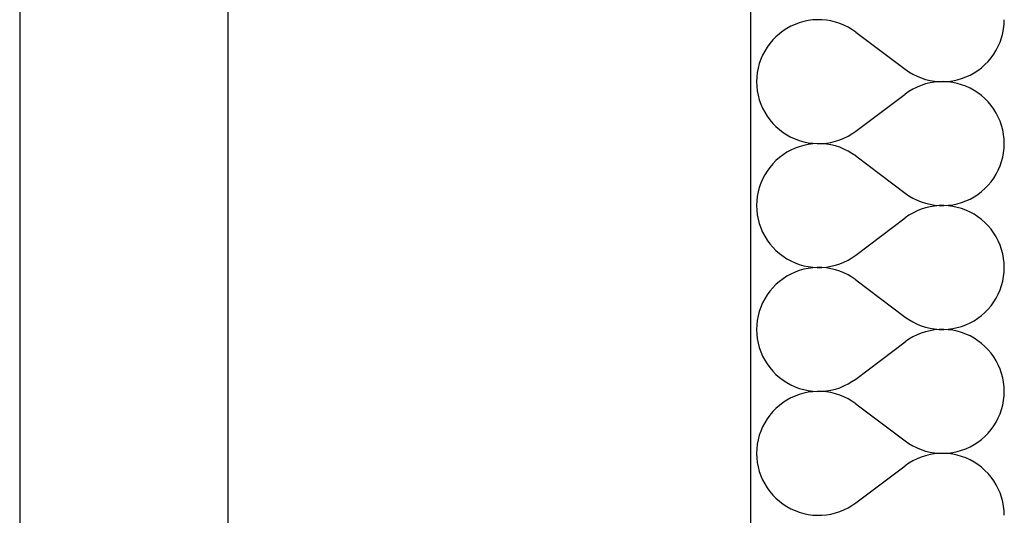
# Model space of a CAD drawing. Extents: x -18402 to 10376, y -5092 to 34139.
# Tile 64 of 78: x 4333 to 4390, y -2629 to -2600. Entities that reach past the tile are written whole.
import ezdxf

# ---------------------------------------------------------------- set-up
doc = ezdxf.new("R2010")
doc.units = 0
doc.linetypes.add('rdc_02$0$Tirets A', pattern=[2.2, 1.1, -1.1])
for name, color, linetype in [('0_XREF', 251, 'Continuous'), ('rdc_02$0$0._Étage_1_02-04 Mur.Construction', 251, 'Continuous'), ('rdc_02$0$0._Étage_1_02-06 Poutre.Construction', 251, 'Continuous'), ('rdc_02$0$0._Étage_1_A-AREA-____-OTLN.Modèle IFC', 251, 'Continuous')]:
    doc.layers.add(name, color=color, linetype=linetype)

# ---------------------------------------------------------------- blocks, each defined once
blk = doc.blocks.new('*X263', base_point=(-8045.97, -58706.23))
at = {"layer": 'rdc_02$0$0._Étage_1_02-04 Mur.Construction', "linetype": 'Continuous', "ltscale": 0.1}
for p, q in [((43783.3, -26000.51), (43780.72, -26001.04)), ((43785.91, -26000.16), (43783.3, -26000.51)), ((43788.54, -26000.01), (43785.91, -26000.16)), ((43791.18, -26000.05), (43788.54, -26000.01)), ((43793.8, -26000.29), (43791.18, -26000.05)), ((43796.4, -26000.72), (43793.8, -26000.29)), ((43798.96, -26001.34), (43796.4, -26000.72)), ((43896.33, -26002.63), (43896.43, -26000)), ((43768.79, -26006.47), (43766.69, -26008.06)), ((43771, -26005.04), (43768.79, -26006.47)), ((43773.31, -26003.77), (43771, -26005.04)), ((43775.71, -26002.68), (43773.31, -26003.77)), ((43778.19, -26001.77), (43775.71, -26002.68)), ((43780.72, -26001.04), (43778.19, -26001.77)), ((43801.47, -26002.14), (43798.96, -26001.34)), ((43803.92, -26003.13), (43801.47, -26002.14)), ((43806.28, -26004.3), (43803.92, -26003.13)), ((43808.55, -26005.64), (43806.28, -26004.3)), ((43810.71, -26007.14), (43808.55, -26005.64)), ((43895.56, -26007.84), (43896.04, -26005.25)), ((43896.04, -26005.25), (43896.33, -26002.63)), ((43762.87, -26011.68), (43761.17, -26013.7)), ((43764.71, -26009.8), (43762.87, -26011.68)), ((43766.69, -26008.06), (43764.71, -26009.8)), ((43810.71, -26007.14), (43839.29, -26028.57)), ((43894.02, -26012.88), (43894.88, -26010.39)), ((43894.88, -26010.39), (43895.56, -26007.84)), ((43759.62, -26015.83), (43758.23, -26018.07)), ((43761.17, -26013.7), (43759.62, -26015.83)), ((43890.38, -26019.88), (43891.77, -26017.64)), ((43891.77, -26017.64), (43892.98, -26015.3)), ((43892.98, -26015.3), (43894.02, -26012.88)), ((43755.98, -26022.83), (43755.12, -26025.32)), ((43757.02, -26020.41), (43755.98, -26022.83)), ((43758.23, -26018.07), (43757.02, -26020.41)), ((43887.13, -26024.03), (43888.83, -26022.02)), ((43888.83, -26022.02), (43890.38, -26019.88)), ((43754.44, -26027.87), (43753.96, -26030.46)), ((43755.12, -26025.32), (43754.44, -26027.87)), ((43839.29, -26028.57), (43841.45, -26030.07)), ((43881.21, -26029.25), (43883.31, -26027.66)), ((43883.31, -26027.66), (43885.29, -26025.91)), ((43885.29, -26025.91), (43887.13, -26024.03)), ((43753.67, -26033.08), (43753.57, -26035.71)), ((43753.96, -26030.46), (43753.67, -26033.08)), ((43841.45, -26030.07), (43843.72, -26031.41)), ((43843.72, -26031.41), (43846.08, -26032.58)), ((43846.08, -26032.58), (43848.53, -26033.57)), ((43848.53, -26033.57), (43851.04, -26034.38)), ((43851.04, -26034.38), (43853.6, -26035)), ((43866.7, -26035.21), (43869.28, -26034.67)), ((43869.28, -26034.67), (43871.81, -26033.95)), ((43871.81, -26033.95), (43874.29, -26033.03)), ((43874.29, -26033.03), (43876.69, -26031.94)), ((43876.69, -26031.94), (43879, -26030.68)), ((43879, -26030.68), (43881.21, -26029.25)), ((43753.57, -26035.71), (43753.67, -26038.35)), ((43753.67, -26038.35), (43753.96, -26040.97)), ((43843.72, -26040.02), (43841.45, -26041.35)), ((43846.08, -26038.85), (43843.72, -26040.02)), ((43848.53, -26037.86), (43846.08, -26038.85)), ((43851.04, -26037.05), (43848.53, -26037.86)), ((43853.6, -26036.43), (43851.04, -26037.05)), ((43853.6, -26035), (43856.2, -26035.43)), ((43856.2, -26036), (43853.6, -26036.43)), ((43856.2, -26035.43), (43858.82, -26035.66)), ((43858.82, -26035.76), (43856.2, -26036)), ((43858.82, -26035.66), (43861.46, -26035.71)), ((43861.46, -26035.72), (43858.82, -26035.76)), ((43861.46, -26035.71), (43864.09, -26035.55)), ((43864.09, -26035.87), (43861.46, -26035.72)), ((43864.09, -26035.55), (43866.7, -26035.21)), ((43866.7, -26036.22), (43864.09, -26035.87)), ((43869.28, -26036.76), (43866.7, -26036.22)), ((43871.81, -26037.48), (43869.28, -26036.76)), ((43874.29, -26038.39), (43871.81, -26037.48)), ((43876.69, -26039.48), (43874.29, -26038.39)), ((43879, -26040.75), (43876.69, -26039.48)), ((43753.96, -26040.97), (43754.44, -26043.56)), ((43754.44, -26043.56), (43755.12, -26046.11)), ((43755.12, -26046.11), (43755.98, -26048.6)), ((43810.71, -26064.29), (43839.29, -26042.86)), ((43841.45, -26041.35), (43839.29, -26042.86)), ((43881.21, -26042.18), (43879, -26040.75)), ((43883.31, -26043.77), (43881.21, -26042.18)), ((43885.29, -26045.51), (43883.31, -26043.77)), ((43887.13, -26047.4), (43885.29, -26045.51)), ((43755.98, -26048.6), (43757.02, -26051.02)), ((43757.02, -26051.02), (43758.23, -26053.36)), ((43888.83, -26049.41), (43887.13, -26047.4)), ((43890.38, -26051.54), (43888.83, -26049.41)), ((43891.77, -26053.79), (43890.38, -26051.54)), ((43758.23, -26053.36), (43759.62, -26055.6)), ((43759.62, -26055.6), (43761.17, -26057.73)), ((43892.98, -26056.12), (43891.77, -26053.79)), ((43894.02, -26058.55), (43892.98, -26056.12)), ((43761.17, -26057.73), (43762.87, -26059.75)), ((43762.87, -26059.75), (43764.71, -26061.63)), ((43764.71, -26061.63), (43766.69, -26063.37)), ((43894.88, -26061.04), (43894.02, -26058.55)), ((43895.56, -26063.58), (43894.88, -26061.04)), ((43766.69, -26063.37), (43768.79, -26064.96)), ((43768.79, -26064.96), (43771, -26066.39)), ((43771, -26066.39), (43773.31, -26067.66)), ((43773.31, -26067.66), (43775.71, -26068.75)), ((43775.71, -26068.75), (43778.19, -26069.66)), ((43801.47, -26069.28), (43803.92, -26068.29)), ((43803.92, -26068.29), (43806.28, -26067.13)), ((43806.28, -26067.13), (43808.55, -26065.79)), ((43808.55, -26065.79), (43810.71, -26064.29)), ((43896.04, -26066.18), (43895.56, -26063.58)), ((43896.33, -26068.79), (43896.04, -26066.18)), ((43896.43, -26071.43), (43896.33, -26068.79)), ((43775.71, -26074.11), (43773.31, -26075.2)), ((43778.19, -26073.2), (43775.71, -26074.11)), ((43778.19, -26069.66), (43780.72, -26070.39)), ((43780.72, -26072.47), (43778.19, -26073.2)), ((43780.72, -26070.39), (43783.3, -26070.92)), ((43783.3, -26071.93), (43780.72, -26072.47)), ((43783.3, -26070.92), (43785.91, -26071.27)), ((43785.91, -26071.59), (43783.3, -26071.93)), ((43785.91, -26071.27), (43788.54, -26071.42)), ((43788.54, -26071.44), (43785.91, -26071.59)), ((43788.54, -26071.42), (43791.18, -26071.38)), ((43791.18, -26071.48), (43788.54, -26071.44)), ((43791.18, -26071.38), (43793.8, -26071.14)), ((43793.8, -26071.72), (43791.18, -26071.48)), ((43793.8, -26071.14), (43796.4, -26070.71)), ((43796.4, -26072.15), (43793.8, -26071.72)), ((43796.4, -26070.71), (43798.96, -26070.09)), ((43798.96, -26072.77), (43796.4, -26072.15)), ((43798.96, -26070.09), (43801.47, -26069.28)), ((43801.47, -26073.57), (43798.96, -26072.77)), ((43803.92, -26074.56), (43801.47, -26073.57)), ((43806.28, -26075.73), (43803.92, -26074.56)), ((43896.04, -26076.68), (43896.33, -26074.06)), ((43896.33, -26074.06), (43896.43, -26071.43)), ((43766.69, -26079.49), (43764.71, -26081.23)), ((43768.79, -26077.9), (43766.69, -26079.49)), ((43771, -26076.46), (43768.79, -26077.9)), ((43773.31, -26075.2), (43771, -26076.46)), ((43808.55, -26077.07), (43806.28, -26075.73)), ((43810.71, -26078.57), (43808.55, -26077.07)), ((43810.71, -26078.57), (43839.29, -26100)), ((43894.88, -26081.82), (43895.56, -26079.27)), ((43895.56, -26079.27), (43896.04, -26076.68)), ((43761.17, -26085.13), (43759.62, -26087.26)), ((43762.87, -26083.11), (43761.17, -26085.13)), ((43764.71, -26081.23), (43762.87, -26083.11)), ((43892.98, -26086.73), (43894.02, -26084.31)), ((43894.02, -26084.31), (43894.88, -26081.82)), ((43758.23, -26089.5), (43757.02, -26091.84)), ((43759.62, -26087.26), (43758.23, -26089.5)), ((43888.83, -26093.45), (43890.38, -26091.31)), ((43890.38, -26091.31), (43891.77, -26089.07)), ((43891.77, -26089.07), (43892.98, -26086.73)), ((43755.12, -26096.75), (43754.44, -26099.3)), ((43755.98, -26094.26), (43755.12, -26096.75)), ((43757.02, -26091.84), (43755.98, -26094.26)), ((43883.31, -26099.08), (43885.29, -26097.34)), ((43885.29, -26097.34), (43887.13, -26095.46)), ((43887.13, -26095.46), (43888.83, -26093.45)), ((43753.96, -26101.89), (43753.67, -26104.51)), ((43754.44, -26099.3), (43753.96, -26101.89)), ((43839.29, -26100), (43841.45, -26101.5)), ((43841.45, -26101.5), (43843.72, -26102.84)), ((43843.72, -26102.84), (43846.08, -26104.01)), ((43876.69, -26103.37), (43879, -26102.11)), ((43879, -26102.11), (43881.21, -26100.68)), ((43881.21, -26100.68), (43883.31, -26099.08)), ((43753.67, -26104.51), (43753.57, -26107.14)), ((43753.57, -26107.14), (43753.67, -26109.78)), ((43846.08, -26104.01), (43848.53, -26105)), ((43848.53, -26105), (43851.04, -26105.81)), ((43851.04, -26108.48), (43848.53, -26109.29)), ((43851.04, -26105.81), (43853.6, -26106.43)), ((43853.6, -26107.86), (43851.04, -26108.48)), ((43853.6, -26106.43), (43856.2, -26106.86)), ((43856.2, -26107.43), (43853.6, -26107.86)), ((43856.2, -26106.86), (43858.82, -26107.09)), ((43858.82, -26107.19), (43856.2, -26107.43)), ((43858.82, -26107.09), (43861.46, -26107.14)), ((43861.46, -26107.15), (43858.82, -26107.19)), ((43861.46, -26107.14), (43864.09, -26106.98)), ((43864.09, -26107.3), (43861.46, -26107.15)), ((43864.09, -26106.98), (43866.7, -26106.64)), ((43866.7, -26107.65), (43864.09, -26107.3)), ((43866.7, -26106.64), (43869.28, -26106.1)), ((43869.28, -26108.19), (43866.7, -26107.65)), ((43869.28, -26106.1), (43871.81, -26105.37)), ((43871.81, -26108.91), (43869.28, -26108.19)), ((43871.81, -26105.37), (43874.29, -26104.46)), ((43874.29, -26104.46), (43876.69, -26103.37)), ((43753.67, -26109.78), (43753.96, -26112.4)), ((43753.96, -26112.4), (43754.44, -26114.99)), ((43810.71, -26135.71), (43839.29, -26114.29)), ((43841.45, -26112.78), (43839.29, -26114.29)), ((43843.72, -26111.44), (43841.45, -26112.78)), ((43846.08, -26110.28), (43843.72, -26111.44)), ((43848.53, -26109.29), (43846.08, -26110.28)), ((43874.29, -26109.82), (43871.81, -26108.91)), ((43876.69, -26110.91), (43874.29, -26109.82)), ((43879, -26112.18), (43876.69, -26110.91)), ((43881.21, -26113.61), (43879, -26112.18)), ((43883.31, -26115.2), (43881.21, -26113.61)), ((43754.44, -26114.99), (43755.12, -26117.53)), ((43755.12, -26117.53), (43755.98, -26120.03)), ((43755.98, -26120.03), (43757.02, -26122.45)), ((43885.29, -26116.94), (43883.31, -26115.2)), ((43887.13, -26118.83), (43885.29, -26116.94)), ((43888.83, -26120.84), (43887.13, -26118.83)), ((43757.02, -26122.45), (43758.23, -26124.79)), ((43758.23, -26124.79), (43759.62, -26127.03)), ((43890.38, -26122.97), (43888.83, -26120.84)), ((43891.77, -26125.21), (43890.38, -26122.97)), ((43892.98, -26127.55), (43891.77, -26125.21)), ((43759.62, -26127.03), (43761.17, -26129.16)), ((43761.17, -26129.16), (43762.87, -26131.17)), ((43762.87, -26131.17), (43764.71, -26133.06)), ((43894.02, -26129.97), (43892.98, -26127.55)), ((43894.88, -26132.47), (43894.02, -26129.97)), ((43764.71, -26133.06), (43766.69, -26134.8)), ((43766.69, -26134.8), (43768.79, -26136.39)), ((43768.79, -26136.39), (43771, -26137.82)), ((43808.55, -26137.22), (43810.71, -26135.71)), ((43895.56, -26135.01), (43894.88, -26132.47)), ((43896.04, -26137.6), (43895.56, -26135.01)), ((43771, -26137.82), (43773.31, -26139.09)), ((43773.31, -26139.09), (43775.71, -26140.18)), ((43775.71, -26140.18), (43778.19, -26141.09)), ((43778.19, -26141.09), (43780.72, -26141.81)), ((43780.72, -26141.81), (43783.3, -26142.35)), ((43783.3, -26142.35), (43785.91, -26142.7)), ((43785.91, -26142.7), (43788.54, -26142.85)), ((43791.18, -26142.81), (43793.8, -26142.57)), ((43793.8, -26142.57), (43796.4, -26142.14)), ((43796.4, -26142.14), (43798.96, -26141.52)), ((43798.96, -26141.52), (43801.47, -26140.71)), ((43801.47, -26140.71), (43803.92, -26139.72)), ((43803.92, -26139.72), (43806.28, -26138.56)), ((43806.28, -26138.56), (43808.55, -26137.22)), ((43896.33, -26140.22), (43896.04, -26137.6)), ((43896.43, -26142.86), (43896.33, -26140.22)), ((43771, -26147.89), (43768.79, -26149.32)), ((43773.31, -26146.63), (43771, -26147.89)), ((43775.71, -26145.54), (43773.31, -26146.63)), ((43778.19, -26144.63), (43775.71, -26145.54)), ((43780.72, -26143.9), (43778.19, -26144.63)), ((43783.3, -26143.36), (43780.72, -26143.9)), ((43785.91, -26143.02), (43783.3, -26143.36)), ((43788.54, -26142.86), (43785.91, -26143.02)), ((43788.54, -26142.85), (43791.18, -26142.81)), ((43791.18, -26142.91), (43788.54, -26142.86)), ((43793.8, -26143.14), (43791.18, -26142.91)), ((43796.4, -26143.57), (43793.8, -26143.14)), ((43798.96, -26144.19), (43796.4, -26143.57)), ((43801.47, -26145), (43798.96, -26144.19)), ((43803.92, -26145.99), (43801.47, -26145)), ((43806.28, -26147.16), (43803.92, -26145.99)), ((43808.55, -26148.5), (43806.28, -26147.16)), ((43895.56, -26150.7), (43896.04, -26148.11)), ((43896.04, -26148.11), (43896.33, -26145.49)), ((43896.33, -26145.49), (43896.43, -26142.86)), ((43764.71, -26152.66), (43762.87, -26154.54)), ((43766.69, -26150.92), (43764.71, -26152.66)), ((43768.79, -26149.32), (43766.69, -26150.92)), ((43810.71, -26150), (43808.55, -26148.5)), ((43810.71, -26150), (43839.29, -26171.43)), ((43894.02, -26155.74), (43894.88, -26153.25)), ((43894.88, -26153.25), (43895.56, -26150.7)), ((43759.62, -26158.69), (43758.23, -26160.93)), ((43761.17, -26156.55), (43759.62, -26158.69)), ((43762.87, -26154.54), (43761.17, -26156.55)), ((43891.77, -26160.5), (43892.98, -26158.16)), ((43892.98, -26158.16), (43894.02, -26155.74)), ((43757.02, -26163.27), (43755.98, -26165.69)), ((43758.23, -26160.93), (43757.02, -26163.27)), ((43887.13, -26166.89), (43888.83, -26164.87)), ((43888.83, -26164.87), (43890.38, -26162.74)), ((43890.38, -26162.74), (43891.77, -26160.5)), ((43754.44, -26170.73), (43753.96, -26173.32)), ((43755.12, -26168.18), (43754.44, -26170.73)), ((43755.98, -26165.69), (43755.12, -26168.18)), ((43881.21, -26172.1), (43883.31, -26170.51)), ((43883.31, -26170.51), (43885.29, -26168.77)), ((43885.29, -26168.77), (43887.13, -26166.89)), ((43753.67, -26175.94), (43753.57, -26178.57)), ((43753.96, -26173.32), (43753.67, -26175.94)), ((43839.29, -26171.43), (43841.45, -26172.93)), ((43841.45, -26172.93), (43843.72, -26174.27)), ((43843.72, -26174.27), (43846.08, -26175.44)), ((43846.08, -26175.44), (43848.53, -26176.43)), ((43848.53, -26176.43), (43851.04, -26177.23)), ((43869.28, -26177.53), (43871.81, -26176.8)), ((43871.81, -26176.8), (43874.29, -26175.89)), ((43874.29, -26175.89), (43876.69, -26174.8)), ((43876.69, -26174.8), (43879, -26173.54)), ((43879, -26173.54), (43881.21, -26172.1)), ((43753.57, -26178.57), (43753.67, -26181.21)), ((43753.67, -26181.21), (43753.96, -26183.82)), ((43846.08, -26181.71), (43843.72, -26182.87)), ((43848.53, -26180.72), (43846.08, -26181.71)), ((43851.04, -26179.91), (43848.53, -26180.72)), ((43851.04, -26177.23), (43853.6, -26177.85)), ((43853.6, -26179.29), (43851.04, -26179.91)), ((43853.6, -26177.85), (43856.2, -26178.28)), ((43856.2, -26178.86), (43853.6, -26179.29)), ((43856.2, -26178.28), (43858.82, -26178.52)), ((43858.82, -26178.62), (43856.2, -26178.86)), ((43858.82, -26178.52), (43861.46, -26178.56)), ((43861.46, -26178.58), (43858.82, -26178.62)), ((43861.46, -26178.56), (43864.09, -26178.41)), ((43864.09, -26178.73), (43861.46, -26178.58)), ((43864.09, -26178.41), (43866.7, -26178.07)), ((43866.7, -26179.08), (43864.09, -26178.73)), ((43866.7, -26178.07), (43869.28, -26177.53)), ((43869.28, -26179.61), (43866.7, -26179.08)), ((43871.81, -26180.34), (43869.28, -26179.61)), ((43874.29, -26181.25), (43871.81, -26180.34)), ((43876.69, -26182.34), (43874.29, -26181.25)), ((43879, -26183.61), (43876.69, -26182.34)), ((43753.96, -26183.82), (43754.44, -26186.42)), ((43754.44, -26186.42), (43755.12, -26188.96)), ((43810.71, -26207.14), (43839.29, -26185.71)), ((43841.45, -26184.21), (43839.29, -26185.71)), ((43843.72, -26182.87), (43841.45, -26184.21)), ((43881.21, -26185.04), (43879, -26183.61)), ((43883.31, -26186.63), (43881.21, -26185.04)), ((43885.29, -26188.37), (43883.31, -26186.63)), ((43755.12, -26188.96), (43755.98, -26191.45)), ((43755.98, -26191.45), (43757.02, -26193.88)), ((43757.02, -26193.88), (43758.23, -26196.21)), ((43887.13, -26190.25), (43885.29, -26188.37)), ((43888.83, -26192.27), (43887.13, -26190.25)), ((43890.38, -26194.4), (43888.83, -26192.27)), ((43758.23, -26196.21), (43759.62, -26198.46)), ((43759.62, -26198.46), (43761.17, -26200.59)), ((43891.77, -26196.64), (43890.38, -26194.4)), ((43892.98, -26198.98), (43891.77, -26196.64)), ((43894.02, -26201.4), (43892.98, -26198.98)), ((43761.17, -26200.59), (43762.87, -26202.6)), ((43762.87, -26202.6), (43764.71, -26204.49)), ((43764.71, -26204.49), (43766.69, -26206.23)), ((43894.88, -26203.89), (43894.02, -26201.4)), ((43895.56, -26206.44), (43894.88, -26203.89)), ((43766.69, -26206.23), (43768.79, -26207.82)), ((43768.79, -26207.82), (43771, -26209.25)), ((43771, -26209.25), (43773.31, -26210.52)), ((43773.31, -26210.52), (43775.71, -26211.61)), ((43803.92, -26211.15), (43806.28, -26209.98)), ((43806.28, -26209.98), (43808.55, -26208.65)), ((43808.55, -26208.65), (43810.71, -26207.14)), ((43896.04, -26209.03), (43895.56, -26206.44)), ((43896.33, -26211.65), (43896.04, -26209.03)), ((43775.71, -26211.61), (43778.19, -26212.52)), ((43778.19, -26216.05), (43775.71, -26216.97)), ((43778.19, -26212.52), (43780.72, -26213.24)), ((43780.72, -26215.33), (43778.19, -26216.05)), ((43780.72, -26213.24), (43783.3, -26213.78)), ((43783.3, -26214.79), (43780.72, -26215.33)), ((43783.3, -26213.78), (43785.91, -26214.13)), ((43785.91, -26214.45), (43783.3, -26214.79)), ((43785.91, -26214.13), (43788.54, -26214.28)), ((43788.54, -26214.29), (43785.91, -26214.45)), ((43788.54, -26214.28), (43791.18, -26214.24)), ((43791.18, -26214.34), (43788.54, -26214.29)), ((43791.18, -26214.24), (43793.8, -26214)), ((43793.8, -26214.57), (43791.18, -26214.34)), ((43793.8, -26214), (43796.4, -26213.57)), ((43796.4, -26215), (43793.8, -26214.57)), ((43796.4, -26213.57), (43798.96, -26212.95)), ((43798.96, -26215.62), (43796.4, -26215)), ((43798.96, -26212.95), (43801.47, -26212.14)), ((43801.47, -26216.43), (43798.96, -26215.62)), ((43801.47, -26212.14), (43803.92, -26211.15)), ((43803.92, -26217.42), (43801.47, -26216.43)), ((43896.43, -26214.29), (43896.33, -26211.65)), ((43896.33, -26216.92), (43896.43, -26214.29)), ((43768.79, -26220.75), (43766.69, -26222.34)), ((43771, -26219.32), (43768.79, -26220.75)), ((43773.31, -26218.06), (43771, -26219.32)), ((43775.71, -26216.97), (43773.31, -26218.06)), ((43806.28, -26218.59), (43803.92, -26217.42)), ((43808.55, -26219.93), (43806.28, -26218.59)), ((43810.71, -26221.43), (43808.55, -26219.93)), ((43810.71, -26221.43), (43839.29, -26242.86)), ((43894.88, -26224.68), (43895.56, -26222.13)), ((43895.56, -26222.13), (43896.04, -26219.54)), ((43896.04, -26219.54), (43896.33, -26216.92)), ((43762.87, -26225.97), (43761.17, -26227.98)), ((43764.71, -26224.09), (43762.87, -26225.97)), ((43766.69, -26222.34), (43764.71, -26224.09)), ((43892.98, -26229.59), (43894.02, -26227.17)), ((43894.02, -26227.17), (43894.88, -26224.68)), ((43758.23, -26232.36), (43757.02, -26234.7)), ((43759.62, -26230.12), (43758.23, -26232.36)), ((43761.17, -26227.98), (43759.62, -26230.12)), ((43890.38, -26234.17), (43891.77, -26231.93)), ((43891.77, -26231.93), (43892.98, -26229.59)), ((43755.98, -26237.12), (43755.12, -26239.61)), ((43757.02, -26234.7), (43755.98, -26237.12)), ((43885.29, -26240.2), (43887.13, -26238.32)), ((43887.13, -26238.32), (43888.83, -26236.3)), ((43888.83, -26236.3), (43890.38, -26234.17)), ((43753.96, -26244.75), (43753.67, -26247.37)), ((43754.44, -26242.16), (43753.96, -26244.75)), ((43755.12, -26239.61), (43754.44, -26242.16)), ((43839.29, -26242.86), (43841.45, -26244.36)), ((43841.45, -26244.36), (43843.72, -26245.7)), ((43876.69, -26246.23), (43879, -26244.96)), ((43879, -26244.96), (43881.21, -26243.53)), ((43881.21, -26243.53), (43883.31, -26241.94)), ((43883.31, -26241.94), (43885.29, -26240.2)), ((43753.67, -26247.37), (43753.57, -26250)), ((43753.57, -26250), (43753.67, -26252.63)), ((43843.72, -26245.7), (43846.08, -26246.87)), ((43846.08, -26246.87), (43848.53, -26247.86)), ((43848.53, -26247.86), (43851.04, -26248.66)), ((43851.04, -26248.66), (43853.6, -26249.28)), ((43853.6, -26249.28), (43856.2, -26249.71)), ((43856.2, -26250.29), (43853.6, -26250.72)), ((43856.2, -26249.71), (43858.82, -26249.95)), ((43858.82, -26250.05), (43856.2, -26250.29)), ((43858.82, -26249.95), (43861.46, -26249.99)), ((43861.46, -26250.01), (43858.82, -26250.05)), ((43861.46, -26249.99), (43864.09, -26249.84)), ((43864.09, -26250.16), (43861.46, -26250.01)), ((43864.09, -26249.84), (43866.7, -26249.49)), ((43866.7, -26250.51), (43864.09, -26250.16)), ((43866.7, -26249.49), (43869.28, -26248.96)), ((43869.28, -26251.04), (43866.7, -26250.51)), ((43869.28, -26248.96), (43871.81, -26248.23)), ((43871.81, -26248.23), (43874.29, -26247.32)), ((43874.29, -26247.32), (43876.69, -26246.23)), ((43753.67, -26252.63), (43753.96, -26255.25)), ((43753.96, -26255.25), (43754.44, -26257.84)), ((43841.45, -26255.64), (43839.29, -26257.14)), ((43843.72, -26254.3), (43841.45, -26255.64)), ((43846.08, -26253.13), (43843.72, -26254.3)), ((43848.53, -26252.14), (43846.08, -26253.13)), ((43851.04, -26251.34), (43848.53, -26252.14)), ((43853.6, -26250.72), (43851.04, -26251.34)), ((43871.81, -26251.77), (43869.28, -26251.04)), ((43874.29, -26252.68), (43871.81, -26251.77)), ((43876.69, -26253.77), (43874.29, -26252.68)), ((43879, -26255.04), (43876.69, -26253.77)), ((43881.21, -26256.47), (43879, -26255.04)), ((43754.44, -26257.84), (43755.12, -26260.39)), ((43755.12, -26260.39), (43755.98, -26262.88)), ((43810.71, -26278.57), (43839.29, -26257.14)), ((43883.31, -26258.06), (43881.21, -26256.47)), ((43885.29, -26259.8), (43883.31, -26258.06)), ((43887.13, -26261.68), (43885.29, -26259.8)), ((43888.83, -26263.7), (43887.13, -26261.68)), ((43755.98, -26262.88), (43757.02, -26265.3)), ((43757.02, -26265.3), (43758.23, -26267.64)), ((43758.23, -26267.64), (43759.62, -26269.88)), ((43890.38, -26265.83), (43888.83, -26263.7)), ((43891.77, -26268.07), (43890.38, -26265.83)), ((43759.62, -26269.88), (43761.17, -26272.02)), ((43761.17, -26272.02), (43762.87, -26274.03)), ((43892.98, -26270.41), (43891.77, -26268.07)), ((43894.02, -26272.83), (43892.98, -26270.41)), ((43894.88, -26275.32), (43894.02, -26272.83)), ((43762.87, -26274.03), (43764.71, -26275.91)), ((43764.71, -26275.91), (43766.69, -26277.66)), ((43766.69, -26277.66), (43768.79, -26279.25)), ((43808.55, -26280.07), (43810.71, -26278.57)), ((43895.56, -26277.87), (43894.88, -26275.32)), ((43896.04, -26280.46), (43895.56, -26277.87)), ((43768.79, -26279.25), (43771, -26280.68)), ((43771, -26280.68), (43773.31, -26281.94)), ((43773.31, -26281.94), (43775.71, -26283.03)), ((43775.71, -26283.03), (43778.19, -26283.95)), ((43778.19, -26283.95), (43780.72, -26284.67)), ((43780.72, -26284.67), (43783.3, -26285.21)), ((43796.4, -26285), (43798.96, -26284.38)), ((43798.96, -26284.38), (43801.47, -26283.57)), ((43801.47, -26283.57), (43803.92, -26282.58)), ((43803.92, -26282.58), (43806.28, -26281.41)), ((43806.28, -26281.41), (43808.55, -26280.07)), ((43896.33, -26283.08), (43896.04, -26280.46)), ((43896.43, -26285.71), (43896.33, -26283.08)), ((43783.3, -26285.21), (43785.91, -26285.55)), ((43785.91, -26285.55), (43788.54, -26285.71)), ((43788.54, -26285.71), (43791.18, -26285.66)), ((43791.18, -26285.66), (43793.8, -26285.43)), ((43793.8, -26285.43), (43796.4, -26285))]:
    blk.add_line(p, q, dxfattribs=at)
blk = doc.blocks.new('rdc_02')
at = {"layer": 'rdc_02$0$0._Étage_1_02-04 Mur.Construction', "linetype": 'Continuous', "ltscale": 0.1, "flags": 128}
blk.add_lwpolyline([(4375, -2534.01), (4375, -2720.568)], dxfattribs=at)
at = {"layer": 'rdc_02$0$0._Étage_1_02-06 Poutre.Construction', "linetype": 'Continuous', "ltscale": 0.1}
for p, q in [((4332.848, -2539), (4332.848, -2727.143)), ((4332.848, -2539), (4332.848, -2727.143)), ((4344.848, -2539), (4344.848, -2727.143)), ((4344.848, -2539), (4344.848, -2727.143))]:
    blk.add_line(p, q, dxfattribs=at)
at = {"layer": 'rdc_02$0$0._Étage_1_02-06 Poutre.Construction', "linetype": 'rdc_02$0$Tirets A', "ltscale": 0.1}
for p, q in [((4332.848, -2539), (4332.848, -2727.143)), ((4332.848, -2539), (4332.848, -2727.143)), ((4332.848, -2539.028), (4332.848, -2727.143)), ((4332.848, -2539.028), (4332.848, -2727.143)), ((4344.848, -2539), (4344.848, -2727.143)), ((4344.848, -2539), (4344.848, -2727.143)), ((4344.848, -2539), (4344.848, -2727.143)), ((4344.848, -2539), (4344.848, -2727.143))]:
    blk.add_line(p, q, dxfattribs=at)
at = {"layer": 'rdc_02$0$0._Étage_1_A-AREA-____-OTLN.Modèle IFC', "linetype": 'Continuous', "ltscale": 0.1, "xscale": 0.1, "yscale": 0.1, "zscale": 0.1}
blk.add_blockref('*X263', (-804.597, -5870.623), dxfattribs=at)

msp = doc.modelspace()

# ---------------------------------------------------------------- block references
at = {"layer": '0_XREF'}
msp.add_blockref('rdc_02', (0, 0), dxfattribs=at)

doc.saveas('drawing.dxf')
